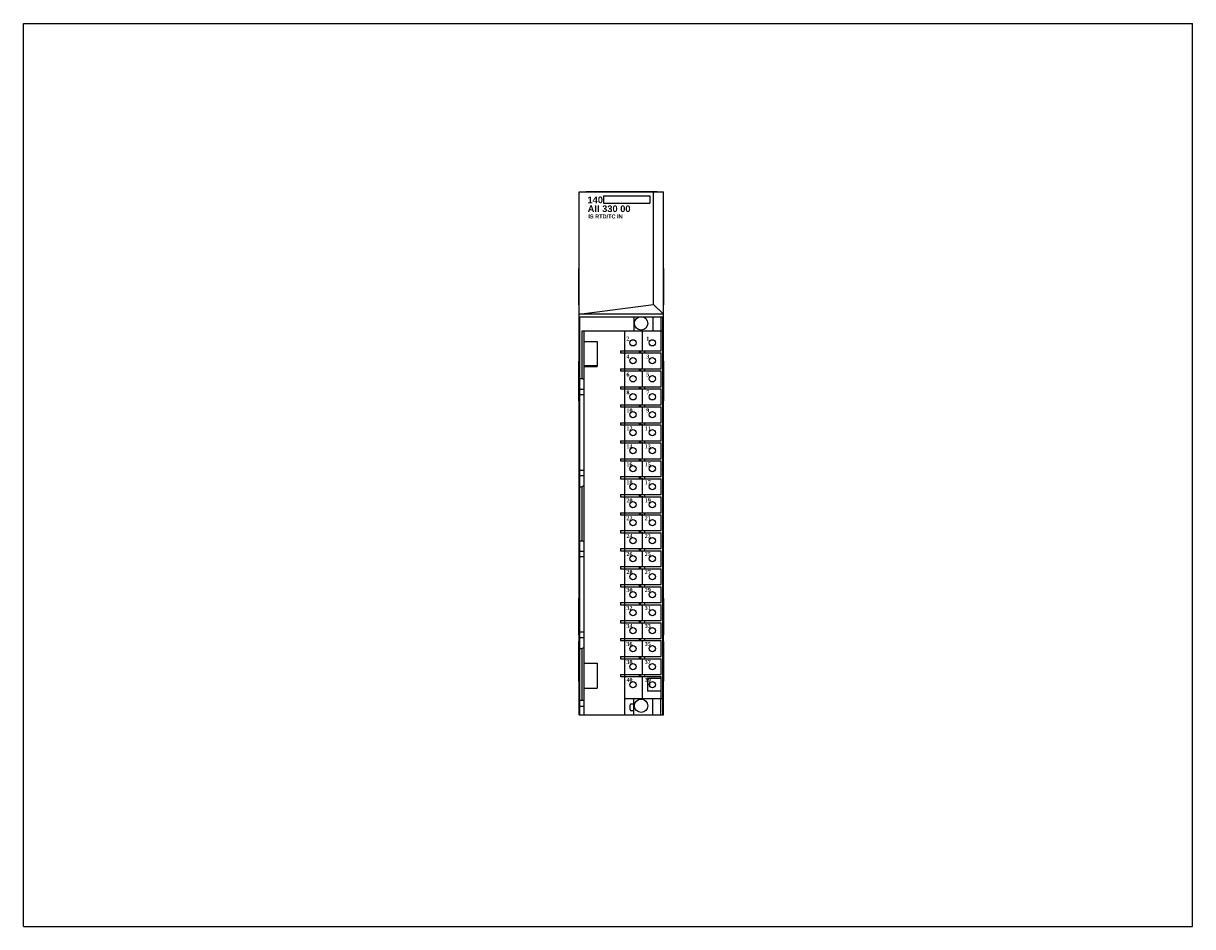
# Model space of a CAD drawing. Extents: x 0 to 22, y 0 to 27.4.
import ezdxf

# ---------------------------------------------------------------- set-up
doc = ezdxf.new("R2010")
doc.units = 0
doc.header["$LTSCALE"] = 1.21
doc.header["$MEASUREMENT"] = 0
doc.layers.get('0').update_dxf_attribs({"linetype": 'CONTINUOUS'})

msp = doc.modelspace()

# ---------------------------------------------------------------- linework, layer by layer
for p, q in [((0, 0), (0, 17)), ((0, 17), (22, 17)), ((22, 0), (22, 17)), ((10.458, 3.989), (10.458, 13.832)), ((10.458, 13.832), (12.046, 13.832)), ((10.588, 13.832), (10.588, 13.837)), ((10.588, 13.837), (11.927, 13.837)), ((10.917, 13.753), (10.917, 13.618)), ((10.917, 13.753), (11.786, 13.753)), ((11.786, 13.753), (11.786, 13.617)), ((11.859, 11.711), (11.859, 13.832)), ((11.927, 13.832), (11.927, 13.837)), ((12.046, 3.989), (12.046, 13.832)), ((10.917, 13.617), (11.786, 13.617)), ((10.452, 11.7), (10.452, 12.389)), ((10.458, 12.389), (10.452, 12.389)), ((12.046, 12.389), (12.052, 12.389)), ((12.052, 11.7), (12.052, 12.389)), ((10.458, 11.7), (10.452, 11.7)), ((10.458, 11.524), (11.859, 11.711)), ((11.859, 11.711), (12.046, 11.524)), ((12.046, 11.7), (12.052, 11.7)), ((12.046, 11.524), (10.458, 11.524)), ((10.472, 3.989), (10.472, 11.479)), ((10.472, 11.479), (11.616, 11.479)), ((11.486, 11.479), (11.486, 11.212)), ((11.63, 11.479), (12.041, 11.479)), ((11.845, 11.479), (11.845, 11.212)), ((11.994, 11.479), (11.994, 11.212)), ((12.033, 11.212), (12.033, 11.479)), ((12.042, 11.459), (12.041, 11.479)), ((12.042, 3.989), (12.042, 11.459)), ((11.647, 10.847), (11.647, 11.221)), ((10.512, 10.315), (10.512, 11.212)), ((10.512, 11.212), (12.033, 11.212)), ((10.551, 3.989), (10.551, 11.212)), ((10.551, 11.015), (10.797, 11.015)), ((10.797, 11.015), (10.797, 10.543)), ((11.317, 10.839), (11.317, 11.212)), ((12.002, 10.839), (12.002, 11.212)), ((12.034, 4.291), (12.034, 11.212)), ((11.235, 10.839), (11.235, 10.799)), ((11.235, 10.839), (12.002, 10.839)), ((11.235, 10.799), (12.002, 10.799)), ((11.313, 10.839), (11.313, 10.799)), ((11.317, 10.5), (11.317, 10.799)), ((11.589, 10.839), (11.589, 10.799)), ((11.609, 10.839), (11.609, 10.799)), ((11.647, 10.509), (11.647, 10.808)), ((11.687, 10.839), (11.687, 10.799)), ((12.002, 10.5), (12.002, 10.799)), ((10.451, 9.895), (10.451, 10.645)), ((10.451, 10.645), (10.458, 10.645)), ((10.456, 9.895), (10.456, 10.645)), ((12.046, 10.645), (12.051, 10.645)), ((12.051, 9.895), (12.051, 10.645)), ((10.451, 10.52), (10.456, 10.52)), ((10.787, 10.552), (10.551, 10.552)), ((10.551, 10.543), (10.797, 10.543)), ((10.787, 10.552), (10.787, 10.543)), ((11.235, 10.5), (11.235, 10.461)), ((11.235, 10.5), (12.002, 10.5)), ((11.235, 10.461), (12.002, 10.461)), ((11.313, 10.5), (11.313, 10.461)), ((11.317, 10.161), (11.317, 10.461)), ((11.589, 10.5), (11.589, 10.461)), ((11.609, 10.5), (11.609, 10.461)), ((11.647, 10.17), (11.647, 10.469)), ((11.687, 10.5), (11.687, 10.461)), ((12.002, 10.161), (12.002, 10.461)), ((12.046, 10.52), (12.051, 10.52)), ((10.472, 10.315), (10.512, 10.315)), ((10.551, 10.293), (10.512, 10.315)), ((11.235, 10.161), (11.235, 10.122)), ((11.235, 10.161), (12.002, 10.161)), ((11.235, 10.122), (12.002, 10.122)), ((11.313, 10.161), (11.313, 10.122)), ((11.317, 9.823), (11.317, 10.122)), ((11.589, 10.161), (11.589, 10.122)), ((11.609, 10.161), (11.609, 10.122)), ((11.647, 9.832), (11.647, 10.131)), ((11.687, 10.161), (11.687, 10.122)), ((12.002, 9.823), (12.002, 10.122)), ((10.451, 10.02), (10.456, 10.02)), ((10.551, 10.111), (10.472, 10.111)), ((10.551, 10.009), (10.472, 10.009)), ((12.046, 10.02), (12.051, 10.02)), ((10.451, 9.895), (10.458, 9.895)), ((11.235, 9.823), (11.235, 9.783)), ((11.235, 9.823), (12.002, 9.823)), ((11.235, 9.783), (12.002, 9.783)), ((11.313, 9.823), (11.313, 9.783)), ((11.317, 9.484), (11.317, 9.783)), ((11.589, 9.823), (11.589, 9.783)), ((11.609, 9.823), (11.609, 9.783)), ((11.647, 9.493), (11.647, 9.792)), ((11.687, 9.823), (11.687, 9.783)), ((12.002, 9.484), (12.002, 9.783)), ((12.051, 9.895), (12.046, 9.895)), ((11.235, 9.484), (11.235, 9.445)), ((11.235, 9.484), (12.002, 9.484)), ((11.313, 9.484), (11.313, 9.445)), ((11.589, 9.484), (11.589, 9.445)), ((11.609, 9.484), (11.609, 9.445)), ((11.687, 9.484), (11.687, 9.445)), ((11.235, 9.445), (12.002, 9.445)), ((11.317, 9.146), (11.317, 9.445)), ((11.647, 9.154), (11.647, 9.454)), ((12.002, 9.146), (12.002, 9.445)), ((11.235, 9.146), (11.235, 9.106)), ((11.235, 9.146), (12.002, 9.146)), ((11.235, 9.106), (12.002, 9.106)), ((11.313, 9.146), (11.313, 9.106)), ((11.317, 8.807), (11.317, 9.106)), ((11.589, 9.146), (11.589, 9.106)), ((11.609, 9.146), (11.609, 9.106)), ((11.647, 8.816), (11.647, 9.115)), ((11.687, 9.146), (11.687, 9.106)), ((12.002, 8.807), (12.002, 9.106)), ((11.235, 8.807), (11.235, 8.768)), ((11.235, 8.807), (12.002, 8.807)), ((11.313, 8.807), (11.313, 8.768)), ((11.589, 8.807), (11.589, 8.768)), ((11.609, 8.807), (11.609, 8.768)), ((11.687, 8.807), (11.687, 8.768)), ((10.551, 8.586), (10.472, 8.586)), ((11.235, 8.768), (12.002, 8.768)), ((11.317, 8.469), (11.317, 8.768)), ((11.647, 8.477), (11.647, 8.776)), ((12.002, 8.469), (12.002, 8.768)), ((10.551, 8.484), (10.472, 8.484)), ((11.235, 8.469), (12.002, 8.469)), ((11.235, 8.469), (11.235, 8.429)), ((11.235, 8.429), (12.002, 8.429)), ((11.313, 8.469), (11.313, 8.429)), ((11.317, 8.13), (11.317, 8.429)), ((11.589, 8.469), (11.589, 8.429)), ((11.609, 8.469), (11.609, 8.429)), ((11.647, 8.139), (11.647, 8.438)), ((11.687, 8.469), (11.687, 8.429)), ((12.002, 8.13), (12.002, 8.429)), ((10.472, 8.28), (10.512, 8.28)), ((10.551, 8.302), (10.512, 8.28)), ((10.512, 7.264), (10.512, 8.28)), ((11.235, 8.13), (12.002, 8.13)), ((11.235, 8.13), (11.235, 8.091)), ((11.235, 8.091), (12.002, 8.091)), ((11.313, 8.13), (11.313, 8.091)), ((11.317, 7.791), (11.317, 8.091)), ((11.589, 8.13), (11.589, 8.091)), ((11.609, 8.13), (11.609, 8.091)), ((11.647, 7.8), (11.647, 8.099)), ((11.687, 8.13), (11.687, 8.091)), ((12.002, 7.791), (12.002, 8.091)), ((11.235, 7.791), (12.002, 7.791)), ((11.235, 7.791), (11.235, 7.752)), ((11.235, 7.752), (12.002, 7.752)), ((11.313, 7.791), (11.313, 7.752)), ((11.317, 7.453), (11.317, 7.752)), ((11.589, 7.791), (11.589, 7.752)), ((11.609, 7.791), (11.609, 7.752)), ((11.647, 7.462), (11.647, 7.761)), ((11.687, 7.791), (11.687, 7.752)), ((12.002, 7.453), (12.002, 7.752)), ((10.472, 7.264), (10.512, 7.264)), ((10.551, 7.241), (10.512, 7.264)), ((11.235, 7.453), (12.002, 7.453)), ((11.235, 7.453), (11.235, 7.413)), ((11.235, 7.413), (12.002, 7.413)), ((11.313, 7.453), (11.313, 7.413)), ((11.317, 7.114), (11.317, 7.413)), ((11.589, 7.453), (11.589, 7.413)), ((11.609, 7.453), (11.609, 7.413)), ((11.647, 7.123), (11.647, 7.422)), ((11.687, 7.453), (11.687, 7.413)), ((12.002, 7.114), (12.002, 7.413)), ((10.551, 7.059), (10.472, 7.059)), ((11.235, 7.114), (12.002, 7.114)), ((11.235, 7.114), (11.235, 7.075)), ((11.235, 7.075), (12.002, 7.075)), ((11.313, 7.114), (11.313, 7.075)), ((11.317, 6.776), (11.317, 7.075)), ((11.589, 7.114), (11.589, 7.075)), ((11.609, 7.114), (11.609, 7.075)), ((11.647, 6.767), (11.647, 7.066)), ((11.687, 7.114), (11.687, 7.075)), ((12.002, 6.776), (12.002, 7.075)), ((10.551, 6.957), (10.472, 6.957)), ((11.235, 6.776), (12.002, 6.776)), ((11.235, 6.776), (11.235, 6.736)), ((11.235, 6.736), (12.002, 6.736)), ((11.313, 6.776), (11.313, 6.736)), ((11.317, 6.437), (11.317, 6.736)), ((11.589, 6.776), (11.589, 6.736)), ((11.609, 6.776), (11.609, 6.736)), ((11.647, 6.428), (11.647, 6.727)), ((11.687, 6.776), (11.687, 6.736)), ((12.002, 6.437), (12.002, 6.736)), ((11.235, 6.437), (12.002, 6.437)), ((11.235, 6.437), (11.235, 6.398)), ((11.235, 6.398), (12.002, 6.398)), ((11.313, 6.437), (11.313, 6.398)), ((11.317, 6.098), (11.317, 6.398)), ((11.589, 6.437), (11.589, 6.398)), ((11.609, 6.437), (11.609, 6.398)), ((11.647, 6.09), (11.647, 6.389)), ((11.687, 6.437), (11.687, 6.398)), ((12.002, 6.098), (12.002, 6.398)), ((10.458, 6.178), (10.452, 6.178)), ((10.452, 5.489), (10.452, 6.178)), ((12.046, 6.178), (12.052, 6.178)), ((12.052, 5.489), (12.052, 6.178)), ((11.235, 6.098), (12.002, 6.098)), ((11.235, 6.098), (11.235, 6.059)), ((11.235, 6.059), (12.002, 6.059)), ((11.313, 6.098), (11.313, 6.059)), ((11.317, 5.76), (11.317, 6.059)), ((11.589, 6.098), (11.589, 6.059)), ((11.609, 6.098), (11.609, 6.059)), ((11.647, 5.751), (11.647, 6.05)), ((11.687, 6.098), (11.687, 6.059)), ((12.002, 5.76), (12.002, 6.059)), ((11.235, 5.76), (12.002, 5.76)), ((11.235, 5.76), (11.235, 5.72)), ((11.235, 5.72), (12.002, 5.72)), ((11.313, 5.76), (11.313, 5.72)), ((11.317, 5.421), (11.317, 5.72)), ((11.589, 5.76), (11.589, 5.72)), ((11.609, 5.76), (11.609, 5.72)), ((11.687, 5.76), (11.687, 5.72)), ((12.002, 5.421), (12.002, 5.72)), ((10.551, 5.539), (10.472, 5.539)), ((11.647, 5.413), (11.647, 5.712)), ((10.451, 5.369), (10.458, 5.369)), ((10.451, 4.619), (10.451, 5.369)), ((10.458, 5.489), (10.452, 5.489)), ((10.456, 4.619), (10.456, 5.369)), ((10.551, 5.437), (10.472, 5.437)), ((11.235, 5.421), (12.002, 5.421)), ((11.235, 5.421), (11.235, 5.382)), ((11.235, 5.382), (12.002, 5.382)), ((11.313, 5.421), (11.313, 5.382)), ((11.317, 5.083), (11.317, 5.382)), ((11.589, 5.421), (11.589, 5.382)), ((11.609, 5.421), (11.609, 5.382)), ((11.647, 5.074), (11.647, 5.373)), ((11.687, 5.421), (11.687, 5.382)), ((12.002, 5.083), (12.002, 5.382)), ((12.046, 5.489), (12.052, 5.489)), ((12.046, 5.369), (12.051, 5.369)), ((12.051, 4.619), (12.051, 5.369)), ((10.451, 5.244), (10.456, 5.244)), ((10.472, 5.232), (10.512, 5.232)), ((10.551, 5.255), (10.512, 5.232)), ((10.512, 4.265), (10.512, 5.232)), ((11.235, 5.083), (12.002, 5.083)), ((11.235, 5.083), (11.235, 5.043)), ((11.313, 5.083), (11.313, 5.043)), ((11.589, 5.083), (11.589, 5.043)), ((11.609, 5.083), (11.609, 5.043)), ((11.687, 5.083), (11.687, 5.043)), ((12.046, 5.244), (12.051, 5.244)), ((10.551, 4.961), (10.797, 4.961)), ((10.797, 4.961), (10.797, 4.488)), ((11.235, 5.043), (12.002, 5.043)), ((11.317, 4.744), (11.317, 5.043)), ((11.647, 4.735), (11.647, 5.035)), ((12.002, 4.744), (12.002, 5.043)), ((10.451, 4.744), (10.456, 4.744)), ((11.235, 4.744), (12.002, 4.744)), ((11.235, 4.744), (11.235, 4.705)), ((11.235, 4.705), (12.002, 4.705)), ((11.313, 4.744), (11.313, 4.705)), ((11.317, 3.989), (11.317, 4.705)), ((11.589, 4.744), (11.589, 4.705)), ((11.609, 4.744), (11.609, 4.705)), ((11.647, 4.283), (11.647, 4.696)), ((11.687, 4.744), (11.687, 4.705)), ((12.002, 4.673), (11.741, 4.673)), ((11.741, 4.673), (11.741, 4.433)), ((12.002, 4.291), (12.002, 4.705)), ((12.046, 4.744), (12.051, 4.744)), ((10.451, 4.619), (10.458, 4.619)), ((10.551, 4.488), (10.797, 4.488)), ((12.002, 4.433), (11.741, 4.433)), ((12.051, 4.619), (12.046, 4.619)), ((10.472, 4.265), (10.551, 4.265)), ((11.317, 4.291), (12.034, 4.291)), ((11.486, 4.189), (11.437, 4.189)), ((11.486, 3.989), (11.486, 4.291)), ((11.845, 3.989), (11.845, 4.291)), ((11.994, 3.989), (11.994, 4.291)), ((12.033, 3.989), (12.033, 4.291)), ((10.458, 3.989), (12.046, 3.989)), ((10.551, 4.146), (10.472, 4.146)), ((11.417, 4.084), (11.417, 4.17)), ((11.486, 4.064), (11.437, 4.064)), ((0, 0), (22, 0))]:
    msp.add_line(p, q)
for centre, radius in [((11.623, 11.354), 0.125), ((11.47, 10.988), 0.0591), ((11.835, 10.988), 0.0591), ((11.47, 10.65), 0.0591), ((11.835, 10.65), 0.0591), ((11.47, 10.311), 0.0591), ((11.835, 10.311), 0.0591), ((11.47, 9.972), 0.0591), ((11.835, 9.972), 0.0591), ((11.47, 9.634), 0.0591), ((11.835, 9.634), 0.0591), ((11.47, 9.295), 0.0591), ((11.835, 9.295), 0.0591), ((11.47, 8.957), 0.0591), ((11.835, 8.957), 0.0591), ((11.47, 8.618), 0.0591), ((11.835, 8.618), 0.0591), ((11.47, 8.28), 0.0591), ((11.835, 8.28), 0.0591), ((11.47, 7.941), 0.0591), ((11.835, 7.941), 0.0591), ((11.47, 7.602), 0.0591), ((11.835, 7.602), 0.0591), ((11.47, 7.264), 0.0591), ((11.835, 7.264), 0.0591), ((11.47, 6.925), 0.0591), ((11.835, 6.925), 0.0591), ((11.47, 6.587), 0.0591), ((11.835, 6.587), 0.0591), ((11.47, 6.248), 0.0591), ((11.835, 6.248), 0.0591), ((11.47, 5.909), 0.0591), ((11.835, 5.909), 0.0591), ((11.47, 5.571), 0.0591), ((11.835, 5.571), 0.0591), ((11.47, 5.232), 0.0591), ((11.835, 5.232), 0.0591), ((11.47, 4.894), 0.0591), ((11.835, 4.894), 0.0591), ((11.47, 4.555), 0.0591), ((11.835, 4.555), 0.0591), ((11.623, 4.157), 0.125)]:
    msp.add_circle(centre, radius)
for centre, radius, start, end in [((11.847, 4.555), 0.0689, 146.4876, 214.153), ((11.437, 4.17), 0.0197, 90, 180), ((11.252, 4.246), 0.185, 333.0613, 341.0926), ((11.437, 4.084), 0.0197, 180, 270)]:
    msp.add_arc(centre, radius, start, end)

# ---------------------------------------------------------------- texts
at = {"attachment_point": 1}
for s, insert, char_height, width in [('\\fArial|b1|i0|c0|p34;140', (10.614, 13.741), 0.125, 0.28225), ('{\\fArial|b1|i0|c0|p34;AII 330 00}', (10.618, 13.574), 0.125, 1.125), ('{\\fArial|b1|i0|c0|p34;IS RTD/TC IN}', (10.63, 13.403), 0.075, 0.6678)]:
    msp.add_mtext(s, dxfattribs=dict(at, insert=insert, char_height=char_height, width=width))
at = {"insert": (11.347, 11.105), "char_height": 0.075, "width": 0.6271, "attachment_point": 1, "line_spacing_factor": 2.704}
msp.add_mtext('{\\fTimes New Roman|b1|i0|c0|p18;2           1\\P4           3\\P6           5\\P8           7\\P10         9\\P12        11\\P14        13\\P16        15\\P18        17\\P20        19\\P22        21\\P24        23\\P26        25\\P28        27\\P30        29\\P32        31\\P34        33\\P36        35\\P38        37\\P40        39}', dxfattribs=at)

doc.saveas('drawing.dxf')
